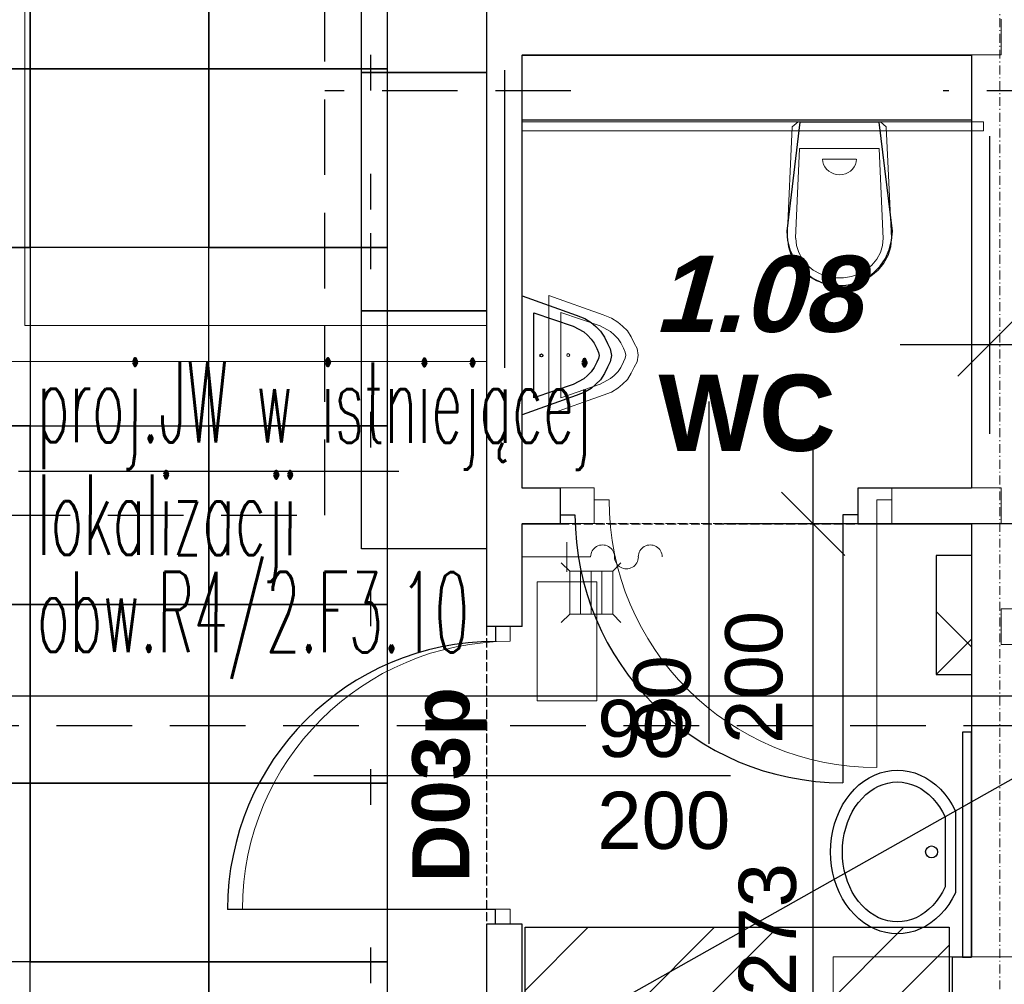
# Model space of a CAD drawing. Header units: millimetres. Extents: x -8642 to 28269, y -6609 to 3701.
# Tile 77 of 256: x 2158 to 2489, y -5205 to -4881. Entities that reach past the tile are written whole.
import ezdxf
from ezdxf.enums import TextEntityAlignment as Align

# ---------------------------------------------------------------- set-up
doc = ezdxf.new("R2010")
doc.units = ezdxf.units.MM
doc.header["$LTSCALE"] = 1000
doc.header["$MEASUREMENT"] = 0
for name, pattern in [('ArchiTECH.PC 1. Line Type', [0.004, 0.003, -0.001]), ('ArchiTECH.PC Solid Line Type', [0]), ('DASHED', [19.05, 12.7, -6.35]), ('rzut 1 pietra$0$ArchiTECH.PC 1. Line Type', [0.004, 0.003, -0.001]), ('rzut 1 pietra$0$ArchiTECH.PC 5. Line Type', [0.0053, 0.003, -0.001, 0.0003, -0.001]), ('rzut 1 pietra$0$ArchiTECH.PC Solid Line Type', [0])]:
    doc.linetypes.add(name, pattern=pattern)
doc.layers.get('0').update_dxf_attribs({"lineweight": 25})
for name, color, linetype, lineweight in [('_Etap_3_opis', 7, 'Continuous', 30), ('_Etap_5_klimatyzator_w starej_lokalizacji', 3, 'Continuous', 30), ('_Etap_5_opis', 7, 'Continuous', 30), ('IS_ARCH', 254, 'Continuous', 18), ('IS_FREON_GAZ', 254, 'DASHED', 30), ('IS_HC_FREON_CIECZ', 254, 'Continuous', 30)]:
    doc.layers.add(name, color=color, linetype=linetype, lineweight=lineweight)
for name, color, linetype in [('IS_WK_KAN_SKROPLINY', 254, 'DASHED'), ('Kalka1', 254, 'Continuous'), ('Kalka102', 254, 'Continuous'), ('Kalka16', 254, 'Continuous'), ('Kalka166', 254, 'Continuous'), ('Kalka4', 254, 'Continuous'), ('Kalka5', 254, 'Continuous'), ('Kalka79', 254, 'Continuous'), ('Nowe posadzki', 254, 'Continuous'), ('Stolarka', 254, 'Continuous'), ('wymiary', 7, 'Continuous')]:
    doc.layers.add(name, color=color, linetype=linetype)
doc.styles.add('ArchiTECHStyle1', font='arial.ttf', dxfattribs={"height": 0.0032})
doc.styles.add('ArchiTECHStyle3', font='arialbd.ttf', dxfattribs={"height": 0.192})
doc.styles.add('ArchiTECHStyle4', font='arialbi.ttf', dxfattribs={"oblique": 5, "height": 0.00256})
doc.styles.add('romans1', font='simplex.shx', dxfattribs={"width": 0.8})

# ---------------------------------------------------------------- blocks, each defined once
blk = doc.blocks.new('jw_FXZQ25A')
blk.add_lwpolyline([(0, 0), (60, 0), (60, 60), (0, 60)], close=True)
at = {"color": 7, "style": 'romans1', "width": 0.35}
blk.add_text('FXZQ25A', height=25, rotation=359.9189, dxfattribs=at).set_placement((1.49, 27.37))

msp = doc.modelspace()

# ---------------------------------------------------------------- linework, layer by layer
at = {"layer": '_Etap_3_opis'}
msp.add_line((1884.81, -5477.8), (2638.25, -5053.67), dxfattribs=at)
at = {"layer": '_Etap_5_opis'}
msp.add_line((2157.44, -5032.83), (2285.32, -5032.83), dxfattribs=at)
at = {"layer": 'IS_ARCH', "linetype": 'rzut 1 pietra$0$ArchiTECH.PC 5. Line Type'}
msp.add_line((2487.47, -3083.97), (2487.16, -6166.26), dxfattribs=at)
at = {"layer": 'IS_ARCH', "linetype": 'rzut 1 pietra$0$ArchiTECH.PC Solid Line Type'}
for p, q in [((2159.66, -4983.98), (2159.66, -4658.88)), ((2314.75, -4658.88), (2314.75, -4983.98)), ((2487.75, -4892.98), (2487.75, -4880.98)), ((2326.75, -4892.98), (2487.75, -4892.98)), ((2326.75, -5038.48), (2326.75, -4892.98)), ((2326.75, -4915.48), (2326.75, -4918.48)), ((2481.75, -4915.48), (2326.75, -4915.48)), ((2419.5, -4915.48), (2417.5, -4917.23)), ((2447.3, -4915.48), (2419.4, -4915.48)), ((2449.1, -4917.23), (2447.1, -4915.48)), ((2481.75, -4918.48), (2481.75, -4915.48)), ((2326.75, -4918.48), (2481.75, -4918.48)), ((2417.5, -4917.23), (2415.8, -4954.53)), ((2450.9, -4954.53), (2449.1, -4917.23)), ((2418.6, -4954.53), (2419.9, -4924.47)), ((2446.7, -4924.47), (2419.9, -4924.47)), ((2448, -4954.81), (2446.7, -4924.47)), ((2439, -4928.04), (2427.7, -4928.04)), ((2427.7, -4928.04), (2427.79, -4928.95)), ((2427.79, -4928.95), (2428.05, -4929.83)), ((2438.76, -4929.83), (2439.02, -4928.95)), ((2439.02, -4928.95), (2439.1, -4928.04)), ((2428.05, -4929.83), (2428.47, -4930.65)), ((2428.47, -4930.65), (2429.04, -4931.4)), ((2429.04, -4931.4), (2429.74, -4932.04)), ((2429.74, -4932.04), (2430.55, -4932.57)), ((2430.55, -4932.57), (2431.45, -4932.95)), ((2431.45, -4932.95), (2432.41, -4933.19)), ((2434.39, -4933.19), (2435.35, -4932.95)), ((2435.35, -4932.95), (2436.25, -4932.57)), ((2436.25, -4932.57), (2437.07, -4932.04)), ((2437.07, -4932.04), (2437.77, -4931.4)), ((2437.77, -4931.4), (2438.34, -4930.65)), ((2438.34, -4930.65), (2438.76, -4929.83)), ((2432.41, -4933.19), (2433.4, -4933.27)), ((2433.4, -4933.27), (2434.39, -4933.19)), ((2415.9, -4954.58), (2416.21, -4957.52)), ((2418.7, -4954.58), (2418.96, -4957.05)), ((2447.85, -4957.04), (2448.1, -4954.57)), ((2450.6, -4957.52), (2450.9, -4954.58)), ((2416.21, -4957.52), (2417.1, -4960.36)), ((2418.96, -4957.05), (2419.71, -4959.43)), ((2419.71, -4959.43), (2420.92, -4961.65)), ((2445.89, -4961.65), (2447.1, -4959.43)), ((2447.1, -4959.43), (2447.85, -4957.04)), ((2449.71, -4960.36), (2450.6, -4957.52)), ((2417.1, -4960.36), (2418.54, -4963)), ((2420.92, -4961.65), (2422.56, -4963.63)), ((2444.25, -4963.63), (2445.89, -4961.65)), ((2448.27, -4963), (2449.71, -4960.36)), ((2418.54, -4963), (2420.49, -4965.36)), ((2420.49, -4965.36), (2422.87, -4967.35)), ((2422.56, -4963.63), (2424.56, -4965.3)), ((2424.56, -4965.3), (2426.87, -4966.6)), ((2439.95, -4966.6), (2442.25, -4965.29)), ((2442.25, -4965.29), (2444.25, -4963.63)), ((2443.93, -4967.35), (2446.32, -4965.36)), ((2446.32, -4965.36), (2448.27, -4963)), ((2422.87, -4967.35), (2425.62, -4968.9)), ((2425.62, -4968.9), (2428.62, -4969.96)), ((2426.87, -4966.6), (2429.39, -4967.5)), ((2429.39, -4967.5), (2432.05, -4967.95)), ((2432.05, -4967.95), (2434.76, -4967.95)), ((2434.76, -4967.95), (2437.42, -4967.5)), ((2437.42, -4967.5), (2439.95, -4966.6)), ((2438.18, -4969.96), (2441.19, -4968.9)), ((2441.19, -4968.9), (2443.93, -4967.35)), ((2428.62, -4969.96), (2431.79, -4970.51)), ((2431.79, -4970.51), (2435.02, -4970.51)), ((2435.02, -4970.51), (2438.18, -4969.96)), ((2335.75, -4973.89), (2353.93, -4980.39)), ((2335.75, -5013.89), (2335.75, -4973.89)), ((2335.75, -4973.89), (2335.75, -4973.89)), ((2339.69, -4979.59), (2352.92, -4984.09)), ((2339.69, -5008.19), (2339.69, -4979.59)), ((2339.69, -4979.59), (2339.69, -4979.59)), ((2353.93, -4980.39), (2356.76, -4981.49)), ((2356.76, -4981.49), (2358.88, -4982.79)), ((2314.75, -4983.98), (2159.66, -4983.98)), ((2352.92, -4984.09), (2356.45, -4985.99)), ((2356.45, -4985.99), (2357.67, -4987.09)), ((2358.88, -4982.79), (2360.49, -4984.19)), ((2360.49, -4984.19), (2362.11, -4985.69)), ((2362.11, -4985.69), (2363.42, -4987.79)), ((2357.67, -4987.09), (2358.98, -4988.39)), ((2358.98, -4988.39), (2359.89, -4989.79)), ((2363.42, -4987.79), (2364.43, -4989.89)), ((2359.89, -4989.79), (2360.8, -4991.59)), ((2360.8, -4991.59), (2361.4, -4992.89)), ((2364.43, -4989.89), (2365.34, -4991.69)), ((2365.34, -4991.69), (2365.75, -4993.89)), ((2361.4, -4994.89), (2360.8, -4996.19)), ((2361.4, -4992.89), (2361.6, -4993.89)), ((2361.6, -4993.89), (2361.4, -4994.89)), ((2365.75, -4993.89), (2365.34, -4996.09)), ((2147.66, -4995.98), (2314.75, -4995.98)), ((2314.75, -4995.98), (2314.75, -5085.04)), ((2359.89, -4997.99), (2358.98, -4999.39)), ((2360.8, -4996.19), (2359.89, -4997.99)), ((2364.43, -4997.89), (2363.42, -4999.99)), ((2365.34, -4996.09), (2364.43, -4997.89)), ((2356.45, -5001.79), (2352.92, -5003.69)), ((2357.67, -5000.69), (2356.45, -5001.79)), ((2358.98, -4999.39), (2357.67, -5000.69)), ((2362.11, -5002.09), (2360.49, -5003.59)), ((2363.42, -4999.99), (2362.11, -5002.09)), ((2352.92, -5003.69), (2339.69, -5008.19)), ((2358.88, -5004.99), (2356.76, -5006.29)), ((2360.49, -5003.59), (2358.88, -5004.99)), ((2353.93, -5007.39), (2335.75, -5013.89)), ((2356.76, -5006.29), (2353.93, -5007.39)), ((2350.94, -5038.48), (2326.75, -5038.48)), ((2350.94, -5038.48), (2350.94, -5042.48)), ((2487.75, -5038.48), (2450.94, -5038.48)), ((2450.94, -5038.48), (2450.94, -5042.48)), ((2487.75, -5050.48), (2487.75, -5038.48)), ((2350.94, -5042.48), (2350.94, -5050.48)), ((2350.94, -5042.48), (2355.94, -5042.48)), ((2445.94, -5042.48), (2445.94, -5132.48)), ((2450.94, -5042.48), (2445.94, -5042.48)), ((2450.94, -5042.48), (2450.94, -5050.48)), ((2326.75, -5050.48), (2350.94, -5050.48)), ((2326.75, -5085.04), (2326.75, -5050.48)), ((2450.94, -5050.48), (2487.75, -5050.48)), ((2341.75, -5066.69), (2341.75, -5056.69)), ((2326.75, -5061.69), (2349.75, -5061.69)), ((2342.72, -5066.43), (2339.9, -5063.69)), ((2357.17, -5066.43), (2359.9, -5063.69)), ((2342.72, -5066.43), (2357.17, -5066.43)), ((2342.72, -5080.88), (2342.72, -5066.43)), ((2346.33, -5080.88), (2346.33, -5066.43)), ((2349.94, -5080.88), (2349.94, -5066.43)), ((2353.56, -5080.88), (2353.56, -5066.43)), ((2357.17, -5066.43), (2357.17, -5080.88)), ((2357.17, -5080.88), (2357.17, -5066.43)), ((2351.78, -5070.03), (2331.78, -5070.03)), ((2331.78, -5070.03), (2331.78, -5110.03)), ((2331.78, -5070.03), (2331.78, -5110.03)), ((2331.78, -5070.03), (2351.78, -5070.03)), ((2351.78, -5110.03), (2351.78, -5070.03)), ((2351.78, -5070.03), (2351.78, -5110.03)), ((2342.72, -5080.88), (2339.9, -5083.69)), ((2357.17, -5080.88), (2342.72, -5080.88)), ((2357.17, -5080.88), (2359.9, -5083.69)), ((2703.9, -5079.11), (2487.75, -5079.11)), ((2487.75, -5079.11), (2487.75, -5091.11)), ((2322.75, -5085.04), (2314.75, -5085.04)), ((2326.75, -5085.04), (2322.75, -5085.04)), ((2322.75, -5085.04), (2322.75, -5090.04)), ((2487.75, -5091.11), (2648.33, -5091.11)), ((2331.78, -5110.03), (2351.78, -5110.03)), ((2331.78, -5110.03), (2331.78, -5110.03)), ((2331.78, -5110.03), (2351.78, -5110.03)), ((2322.75, -5180.04), (2232.75, -5180.04)), ((2322.75, -5185.04), (2322.75, -5180.04)), ((2314.75, -5185.04), (2314.75, -5322.58)), ((2322.75, -5185.04), (2314.75, -5185.04)), ((2326.75, -5185.04), (2322.75, -5185.04)), ((2326.75, -5322.58), (2326.75, -5185.04)), ((2648.33, -5196.11), (2431.27, -5196.11)), ((2431.27, -5196.11), (2431.27, -5208.11))]:
    msp.add_line(p, q, dxfattribs=at)
at = {"layer": 'IS_ARCH', "linetype": 'rzut 1 pietra$0$ArchiTECH.PC 1. Line Type'}
for p, q in [((2350.94, -5050.48), (2450.94, -5050.48)), ((2314.75, -5085.04), (2314.75, -5185.04))]:
    msp.add_line(p, q, dxfattribs=at)
at = {"layer": 'IS_ARCH', "linetype": 'rzut 1 pietra$0$ArchiTECH.PC Solid Line Type'}
msp.add_circle((2342.21, -4993.89), 0.5, dxfattribs=at)
for centre, radius, start, end in [((2445.94, -5042.48), 90, 180, 270), ((2353.75, -5061.67), 4.01, 359.7735, 180.2265), ((2369.78, -5061.67), 4.01, 359.7735, 180.2265), ((2361.77, -5061.7), 4.01, 179.7735, 0.2265), ((2322.75, -5180.04), 90, 90, 180)]:
    msp.add_arc(centre, radius, start, end, dxfattribs=at)
at = {"layer": 'IS_FREON_GAZ', "ltscale": 0.002}
msp.add_lwpolyline([(3005.01, -4737.61), (2957.68, -4737.61), (2957.68, -5118.49), (1371, -5118.49), (1371, -5137.7)], dxfattribs=at)
at = {"layer": 'IS_HC_FREON_CIECZ', "ltscale": 0.002}
msp.add_lwpolyline([(3005.01, -4727.61), (2947.68, -4727.61), (2947.68, -5108.49), (1361, -5108.49), (1361, -5137.7)], dxfattribs=at)
at = {"layer": 'IS_WK_KAN_SKROPLINY', "lineweight": 30, "ltscale": 0.002}
for points in [[(2149.41, -5077.7), (2149.41, -5047.65), (2260.38, -5047.65), (2260.38, -4737.61)], [(2343.14, -4905.08), (2260.38, -4905.08)], [(2638.25, -5075.08), (2508.25, -5075.08), (2508.25, -4905.08), (2468.25, -4905.08)]]:
    msp.add_lwpolyline(points, dxfattribs=at)
at = {"layer": 'Kalka1', "color": 252, "linetype": 'ArchiTECH.PC Solid Line Type', "true_color": 0x858585}
for p, q in [((2272.75, -4898.96), (2272.75, -4818.96)), ((2314.75, -4818.96), (2314.75, -4898.96)), ((2275.75, -4892.96), (2275.75, -4904.96)), ((2314.75, -4898.96), (2272.75, -4898.96)), ((2272.75, -4978.96), (2272.75, -4898.96)), ((2272.75, -4898.96), (2314.75, -4898.96)), ((2314.75, -4898.96), (2314.75, -4978.96)), ((2326.75, -4914.87), (2477.76, -4914.87)), ((2275.75, -4932.96), (2275.75, -4944.96)), ((2275.75, -4952.96), (2275.75, -4964.96)), ((2314.75, -4978.96), (2272.75, -4978.96)), ((2272.75, -5058.96), (2272.75, -4978.96)), ((2272.75, -4978.96), (2314.75, -4978.96)), ((2314.75, -4978.96), (2314.75, -5058.96)), ((2275.75, -5012.96), (2275.75, -5024.96)), ((2275.75, -5012.96), (2275.75, -5024.96)), ((2314.75, -5058.96), (2272.75, -5058.96)), ((2275.75, -5072.96), (2275.75, -5084.96)), ((2275.75, -5132.96), (2275.75, -5144.96)), ((2275.75, -5192.96), (2275.75, -5204.96))]:
    msp.add_line(p, q, dxfattribs=at)
for points in [[(2101.42, -4837.7), (2161.42, -4837.7), (2161.42, -4897.7), (2101.42, -4897.7)], [(2161.42, -4837.7), (2221.42, -4837.7), (2221.42, -4897.7), (2161.42, -4897.7)], [(2221.42, -4837.7), (2281.42, -4837.7), (2281.42, -4897.7), (2221.42, -4897.7)], [(2101.42, -4897.7), (2161.42, -4897.7), (2161.42, -4957.7), (2101.42, -4957.7)], [(2161.42, -4897.7), (2221.42, -4897.7), (2221.42, -4957.7), (2161.42, -4957.7)], [(2221.42, -4897.7), (2281.42, -4897.7), (2281.42, -4957.7), (2221.42, -4957.7)], [(2101.42, -4957.7), (2161.42, -4957.7), (2161.42, -5017.7), (2101.42, -5017.7)], [(2221.42, -4957.7), (2281.42, -4957.7), (2281.42, -5017.7), (2221.42, -5017.7)], [(2101.42, -5017.7), (2161.42, -5017.7), (2161.42, -5077.7), (2101.42, -5077.7)], [(2161.42, -5017.7), (2221.42, -5017.7), (2221.42, -5077.7), (2161.42, -5077.7)], [(2221.42, -5017.7), (2281.42, -5017.7), (2281.42, -5077.7), (2221.42, -5077.7)], [(2101.42, -5077.7), (2161.42, -5077.7), (2161.42, -5137.7), (2101.42, -5137.7)], [(2161.42, -5077.7), (2221.42, -5077.7), (2221.42, -5137.7), (2161.42, -5137.7)], [(2221.42, -5077.7), (2281.42, -5077.7), (2281.42, -5137.7), (2221.42, -5137.7)], [(2101.42, -5137.7), (2161.42, -5137.7), (2161.42, -5197.7), (2101.42, -5197.7)], [(2161.42, -5137.7), (2221.42, -5137.7), (2221.42, -5197.7), (2161.42, -5197.7)], [(2221.42, -5137.7), (2281.42, -5137.7), (2281.42, -5197.7), (2221.42, -5197.7)], [(2161.42, -5197.7), (2221.42, -5197.7), (2221.42, -5257.7), (2161.42, -5257.7)], [(2221.42, -5197.7), (2281.42, -5197.7), (2281.42, -5257.7), (2221.42, -5257.7)]]:
    msp.add_lwpolyline(points, close=True, dxfattribs=at)
at = {"layer": 'Kalka102', "color": 252, "linetype": 'ArchiTECH.PC Solid Line Type', "true_color": 0x858585}
for p, q in [((2348.96, -5186.12), (2327.75, -5207.33)), ((2391.39, -5186.12), (2327.75, -5249.76)), ((2412.6, -5186.12), (2327.75, -5270.97)), ((2455.03, -5186.12), (2327.75, -5313.4)), ((2327.75, -5186.12), (2470.25, -5186.12)), ((2327.75, -5322.19), (2327.75, -5186.12)), ((2470.25, -5186.12), (2470.25, -5322.19)), ((2470.25, -5192.11), (2340.17, -5322.19))]:
    msp.add_line(p, q, dxfattribs=at)
at = {"layer": 'Kalka16', "color": 252, "linetype": 'ArchiTECH.PC Solid Line Type', "true_color": 0x858585}
for p, q in [((2420.09, -4915.57), (2415.65, -4952.23)), ((2446.72, -4915.57), (2420.09, -4915.57)), ((2451.15, -4952.23), (2446.72, -4915.57)), ((2415.65, -4952.23), (2415.92, -4955.42)), ((2450.88, -4955.42), (2451.15, -4952.23)), ((2415.92, -4955.42), (2416.72, -4958.5)), ((2450.08, -4958.5), (2450.88, -4955.42)), ((2416.72, -4958.5), (2418.03, -4961.4)), ((2448.78, -4961.4), (2450.08, -4958.5)), ((2418.03, -4961.4), (2419.81, -4964.02)), ((2447, -4964.02), (2448.78, -4961.4)), ((2419.81, -4964.02), (2421.99, -4966.28)), ((2444.81, -4966.28), (2447, -4964.02)), ((2421.99, -4966.28), (2424.53, -4968.11)), ((2424.53, -4968.11), (2427.33, -4969.46)), ((2427.33, -4969.46), (2430.32, -4970.29)), ((2436.49, -4970.29), (2439.47, -4969.46)), ((2439.47, -4969.46), (2442.28, -4968.11)), ((2442.28, -4968.11), (2444.81, -4966.28)), ((2430.32, -4970.29), (2433.4, -4970.57)), ((2433.4, -4970.57), (2436.49, -4970.29)), ((2326.75, -4973.98), (2344.93, -4980.48)), ((2326.75, -5013.98), (2326.75, -4973.98)), ((2330.69, -4979.68), (2343.92, -4984.18)), ((2330.69, -5008.28), (2330.69, -4979.68)), ((2344.93, -4980.48), (2347.76, -4981.58)), ((2347.76, -4981.58), (2349.88, -4982.88)), ((2343.92, -4984.18), (2347.45, -4986.08)), ((2349.88, -4982.88), (2351.49, -4984.28)), ((2351.49, -4984.28), (2353.11, -4985.78)), ((2353.11, -4985.78), (2354.42, -4987.88)), ((2347.45, -4986.08), (2348.67, -4987.18)), ((2348.67, -4987.18), (2349.98, -4988.48)), ((2349.98, -4988.48), (2350.89, -4989.88)), ((2354.42, -4987.88), (2355.43, -4989.98)), ((2350.89, -4989.88), (2351.8, -4991.68)), ((2351.8, -4991.68), (2352.4, -4992.98)), ((2355.43, -4989.98), (2356.34, -4991.78)), ((2356.34, -4991.78), (2356.75, -4993.98)), ((2352.4, -4994.98), (2351.8, -4996.28)), ((2352.4, -4992.98), (2352.6, -4993.98)), ((2352.6, -4993.98), (2352.4, -4994.98)), ((2356.75, -4993.98), (2356.34, -4996.18)), ((2350.89, -4998.08), (2349.98, -4999.48)), ((2351.8, -4996.28), (2350.89, -4998.08)), ((2355.43, -4997.98), (2354.42, -5000.08)), ((2356.34, -4996.18), (2355.43, -4997.98)), ((2347.45, -5001.88), (2343.92, -5003.78)), ((2348.67, -5000.78), (2347.45, -5001.88)), ((2349.98, -4999.48), (2348.67, -5000.78)), ((2353.11, -5002.18), (2351.49, -5003.68)), ((2354.42, -5000.08), (2353.11, -5002.18)), ((2343.92, -5003.78), (2330.69, -5008.28)), ((2349.88, -5005.08), (2347.76, -5006.38)), ((2351.49, -5003.68), (2349.88, -5005.08)), ((2344.93, -5007.48), (2326.75, -5013.98)), ((2347.76, -5006.38), (2344.93, -5007.48)), ((2445.13, -5134.98), (2447.01, -5134.26)), ((2447.01, -5134.26), (2448.92, -5133.74)), ((2448.92, -5133.74), (2450.87, -5133.43)), ((2450.87, -5133.43), (2452.83, -5133.32)), ((2452.83, -5133.32), (2454.79, -5133.43)), ((2454.79, -5133.43), (2456.74, -5133.74)), ((2456.74, -5133.74), (2458.65, -5134.26)), ((2458.65, -5134.26), (2460.53, -5134.98)), ((2439.92, -5138.3), (2441.58, -5137.01)), ((2441.58, -5137.01), (2443.32, -5135.9)), ((2443.32, -5135.9), (2445.13, -5134.98)), ((2446.5, -5138.74), (2448.04, -5138.13)), ((2448.04, -5138.13), (2449.62, -5137.68)), ((2449.62, -5137.68), (2451.22, -5137.41)), ((2451.22, -5137.41), (2452.83, -5137.32)), ((2452.83, -5137.32), (2454.44, -5137.41)), ((2454.44, -5137.41), (2456.04, -5137.68)), ((2456.04, -5137.68), (2457.62, -5138.13)), ((2457.62, -5138.13), (2459.16, -5138.74)), ((2460.53, -5134.98), (2462.34, -5135.9)), ((2462.34, -5135.9), (2464.08, -5137.01)), ((2464.08, -5137.01), (2465.74, -5138.3)), ((2435.59, -5143.15), (2436.92, -5141.38)), ((2436.92, -5141.38), (2438.37, -5139.76)), ((2438.37, -5139.76), (2439.92, -5138.3)), ((2442.22, -5141.57), (2443.58, -5140.47)), ((2443.58, -5140.47), (2445.01, -5139.53)), ((2445.01, -5139.53), (2446.5, -5138.74)), ((2459.16, -5138.74), (2460.65, -5139.53)), ((2460.65, -5139.53), (2462.08, -5140.47)), ((2462.08, -5140.47), (2463.44, -5141.57)), ((2465.74, -5138.3), (2467.29, -5139.76)), ((2467.29, -5139.76), (2468.74, -5141.38)), ((2468.74, -5141.38), (2470.07, -5143.15)), ((2434.4, -5145.05), (2435.59, -5143.15)), ((2438.66, -5145.72), (2439.75, -5144.21)), ((2439.75, -5144.21), (2440.94, -5142.82)), ((2440.94, -5142.82), (2442.22, -5141.57)), ((2463.44, -5141.57), (2464.72, -5142.82)), ((2464.72, -5142.82), (2465.91, -5144.21)), ((2465.91, -5144.21), (2467, -5145.72)), ((2470.07, -5143.15), (2471.26, -5145.05)), ((2432.44, -5149.2), (2433.34, -5147.07)), ((2433.34, -5147.07), (2434.4, -5145.05)), ((2436.81, -5149.07), (2437.68, -5147.35)), ((2437.68, -5147.35), (2438.66, -5145.72)), ((2467, -5145.72), (2467.98, -5147.35)), ((2467.98, -5147.35), (2468.85, -5149.07)), ((2471.26, -5145.05), (2472.32, -5147.07)), ((2472.32, -5147.07), (2472.32, -5174.57)), ((2431.1, -5153.71), (2431.69, -5151.42)), ((2431.69, -5151.42), (2432.44, -5149.2)), ((2435.45, -5152.79), (2436.06, -5150.89)), ((2436.06, -5150.89), (2436.81, -5149.07)), ((2468.85, -5149.07), (2468.85, -5172.57)), ((2430.67, -5156.05), (2431.1, -5153.71)), ((2434.61, -5156.74), (2434.96, -5154.74)), ((2434.96, -5154.74), (2435.45, -5152.79)), ((2430.42, -5158.43), (2430.67, -5156.05)), ((2434.4, -5158.78), (2434.61, -5156.74)), ((2430.33, -5160.82), (2430.42, -5158.43)), ((2430.42, -5163.22), (2430.33, -5160.82)), ((2434.33, -5160.82), (2434.4, -5158.78)), ((2434.4, -5162.87), (2434.33, -5160.82)), ((2430.67, -5165.6), (2430.42, -5163.22)), ((2434.61, -5164.91), (2434.4, -5162.87)), ((2431.1, -5167.94), (2430.67, -5165.6)), ((2431.69, -5170.23), (2431.1, -5167.94)), ((2434.96, -5166.91), (2434.61, -5164.91)), ((2435.45, -5168.86), (2434.96, -5166.91)), ((2432.44, -5172.45), (2431.69, -5170.23)), ((2436.06, -5170.76), (2435.45, -5168.86)), ((2436.81, -5172.57), (2436.06, -5170.76)), ((2433.34, -5174.57), (2432.44, -5172.45)), ((2434.4, -5176.6), (2433.34, -5174.57)), ((2437.68, -5174.3), (2436.81, -5172.57)), ((2438.66, -5175.93), (2437.68, -5174.3)), ((2467.98, -5174.3), (2467, -5175.93)), ((2468.85, -5172.57), (2467.98, -5174.3)), ((2472.32, -5174.57), (2471.26, -5176.6)), ((2435.59, -5178.5), (2434.4, -5176.6)), ((2439.75, -5177.44), (2438.66, -5175.93)), ((2440.94, -5178.83), (2439.75, -5177.44)), ((2465.91, -5177.44), (2464.72, -5178.83)), ((2467, -5175.93), (2465.91, -5177.44)), ((2471.26, -5176.6), (2470.07, -5178.5)), ((2436.92, -5180.27), (2435.59, -5178.5)), ((2438.37, -5181.89), (2436.92, -5180.27)), ((2442.22, -5180.07), (2440.94, -5178.83)), ((2443.58, -5181.18), (2442.22, -5180.07)), ((2445.01, -5182.12), (2443.58, -5181.18)), ((2462.08, -5181.18), (2460.65, -5182.12)), ((2463.44, -5180.07), (2462.08, -5181.18)), ((2464.72, -5178.83), (2463.44, -5180.07)), ((2468.74, -5180.27), (2467.29, -5181.89)), ((2470.07, -5178.5), (2468.74, -5180.27)), ((2439.92, -5183.35), (2438.37, -5181.89)), ((2441.58, -5184.64), (2439.92, -5183.35)), ((2446.5, -5182.91), (2445.01, -5182.12)), ((2448.04, -5183.52), (2446.5, -5182.91)), ((2449.62, -5183.97), (2448.04, -5183.52)), ((2451.22, -5184.24), (2449.62, -5183.97)), ((2452.83, -5184.32), (2451.22, -5184.24)), ((2454.44, -5184.24), (2452.83, -5184.32)), ((2456.04, -5183.97), (2454.44, -5184.24)), ((2457.62, -5183.52), (2456.04, -5183.97)), ((2459.16, -5182.91), (2457.62, -5183.52)), ((2460.65, -5182.12), (2459.16, -5182.91)), ((2465.74, -5183.35), (2464.08, -5184.64)), ((2467.29, -5181.89), (2465.74, -5183.35)), ((2443.32, -5185.75), (2441.58, -5184.64)), ((2445.13, -5186.67), (2443.32, -5185.75)), ((2447.01, -5187.39), (2445.13, -5186.67)), ((2448.92, -5187.91), (2447.01, -5187.39)), ((2458.65, -5187.39), (2456.74, -5187.91)), ((2460.53, -5186.67), (2458.65, -5187.39)), ((2462.34, -5185.75), (2460.53, -5186.67)), ((2464.08, -5184.64), (2462.34, -5185.75)), ((2450.87, -5188.22), (2448.92, -5187.91)), ((2452.83, -5188.32), (2450.87, -5188.22)), ((2454.79, -5188.22), (2452.83, -5188.32)), ((2456.74, -5187.91), (2454.79, -5188.22))]:
    msp.add_line(p, q, dxfattribs=at)
for centre, radius in [((2333.21, -4993.98), 0.5), ((2464.32, -5160.82), 2)]:
    msp.add_circle(centre, radius, dxfattribs=at)
at = {"layer": 'Kalka166', "color": 252, "linetype": 'ArchiTECH.PC Solid Line Type', "true_color": 0x858585}
for p, q in [((2477.82, -5061.2), (2465.82, -5061.2)), ((2465.82, -5061.2), (2465.82, -5101.2)), ((2477.82, -5101.2), (2477.82, -5061.2)), ((2465.82, -5079.99), (2477.82, -5091.99)), ((2477.82, -5089.2), (2465.82, -5101.2)), ((2465.82, -5101.2), (2465.82, -5101.2)), ((2465.82, -5101.2), (2477.82, -5101.2))]:
    msp.add_line(p, q, dxfattribs=at)
at = {"layer": 'Kalka79', "color": 252, "linetype": 'ArchiTECH.PC Solid Line Type', "true_color": 0x858585}
for p, q in [((2314.75, -4658.96), (2314.75, -5085.12)), ((2326.75, -5038.57), (2326.75, -4893.07)), ((2326.75, -4893.07), (2477.76, -4893.07)), ((2477.76, -4893.07), (2477.76, -5038.57)), ((2389.49, -5009.51), (2389.49, -5124.54)), ((2339.49, -5038.57), (2326.75, -5038.57)), ((2339.49, -5038.57), (2339.49, -5042.57)), ((2477.76, -5038.57), (2439.49, -5038.57)), ((2439.49, -5038.57), (2439.49, -5042.57)), ((2339.49, -5042.57), (2339.49, -5050.57)), ((2439.49, -5042.57), (2439.49, -5050.57)), ((2339.49, -5047.57), (2344.49, -5047.57)), ((2434.49, -5047.57), (2434.49, -5137.57)), ((2439.49, -5047.57), (2434.49, -5047.57)), ((2326.75, -5085.12), (2326.75, -5050.57)), ((2326.75, -5050.57), (2339.49, -5050.57)), ((2439.49, -5050.57), (2477.76, -5050.57)), ((2477.76, -5050.57), (2477.76, -5196.19)), ((2322.75, -5085.12), (2314.75, -5085.12)), ((2317.75, -5085.12), (2317.75, -5090.12)), ((2326.75, -5085.12), (2322.75, -5085.12)), ((2477.76, -5120.59), (2474.76, -5120.59)), ((2474.76, -5120.59), (2474.76, -5196.19)), ((2477.76, -5196.19), (2477.76, -5120.59)), ((2256.75, -5135.12), (2396.75, -5135.12)), ((2317.75, -5180.12), (2227.75, -5180.12)), ((2317.75, -5185.12), (2317.75, -5180.12)), ((2314.75, -5185.12), (2314.75, -5322.66)), ((2322.75, -5185.12), (2314.75, -5185.12)), ((2326.75, -5185.12), (2322.75, -5185.12)), ((2326.75, -5322.66), (2326.75, -5185.12)), ((2471.18, -5196.19), (2471.18, -5247.51)), ((2477.76, -5196.19), (2471.18, -5196.19)), ((2474.76, -5196.19), (2477.76, -5196.19))]:
    msp.add_line(p, q, dxfattribs=at)
at = {"layer": 'Kalka79', "color": 252, "linetype": 'ArchiTECH.PC 1. Line Type', "true_color": 0x858585}
for p, q in [((2339.49, -5050.57), (2439.49, -5050.57)), ((2314.75, -5085.12), (2314.75, -5185.12))]:
    msp.add_line(p, q, dxfattribs=at)
at = {"layer": 'Kalka79', "color": 252, "linetype": 'ArchiTECH.PC Solid Line Type', "true_color": 0x858585}
for centre, start, end in [((2434.49, -5047.57), 180, 270), ((2317.75, -5180.12), 90, 180)]:
    msp.add_arc(centre, 90, start, end, dxfattribs=at)
at = {"layer": 'Nowe posadzki', "color": 252, "linetype": 'ArchiTECH.PC Solid Line Type', "true_color": 0x858585}
for p, q in [((2314.75, -4658.96), (2314.75, -4891.81)), ((2314.75, -4891.81), (2314.75, -4996.07))]:
    msp.add_line(p, q, dxfattribs=at)
at = {"layer": 'wymiary', "color": 252, "linetype": 'ArchiTECH.PC Solid Line Type', "true_color": 0x858585}
for p, q in [((2320.75, -4898.17), (2320.75, -4998.17)), ((2483.76, -4920.31), (2483.76, -5020.31)), ((2494.37, -4979.7), (2473.15, -5000.91)), ((2453.76, -4990.31), (2863.46, -4990.31)), ((2424.5, -5353.19), (2424.5, -5020.57)), ((2413.89, -5039.96), (2435.11, -5061.17)), ((2494.5, -5050.57), (2394.5, -5050.57))]:
    msp.add_line(p, q, dxfattribs=at)

# ---------------------------------------------------------------- block references
at = {"layer": '_Etap_5_klimatyzator_w starej_lokalizacji'}
msp.add_blockref('jw_FXZQ25A', (2101.42, -5137.7), dxfattribs=at)

# ---------------------------------------------------------------- texts
at = {"layer": '_Etap_5_opis', "style": 'romans1', "width": 0.5}
for s, p in [('proj.JW w istniejącej', (2163.66, -5023.16)), ('lokalizacji', (2163.66, -5060.99)), ('obw.R4/2.F3.10', (2163.66, -5093.6))]:
    msp.add_text(s, height=27, rotation=359.9189, dxfattribs=at).set_placement(p)
at = {"layer": 'Kalka4', "color": 252, "true_color": 0x858585, "style": 'ArchiTECHStyle4', "oblique": 5}
msp.add_text('1.08', height=25.6, dxfattribs=at).set_placement((2372.55, -4993.76), align=Align.BOTTOM_LEFT)
at = {"layer": 'Kalka5', "color": 252, "true_color": 0x858585, "style": 'ArchiTECHStyle3'}
msp.add_text('WC', height=25.6, dxfattribs=at).set_placement((2372.55, -5033.76), align=Align.BOTTOM_LEFT)
at = {"layer": 'Kalka79', "color": 252, "true_color": 0x858585, "style": 'ArchiTECHStyle1'}
for s, p in [('200', (2419.93, -5124.54)), ('90', (2389.05, -5124.54))]:
    msp.add_text(s, height=19.2, rotation=90, dxfattribs=at).set_placement(p, align=Align.BOTTOM_LEFT)
for s, p in [('90', (2351.94, -5134.68)), ('200', (2351.94, -5165.56))]:
    msp.add_text(s, height=19.2, dxfattribs=at).set_placement(p, align=Align.BOTTOM_LEFT)
at = {"layer": 'Stolarka', "color": 252, "true_color": 0x858585, "style": 'ArchiTECHStyle3'}
msp.add_text('D03p', height=19.2, rotation=90, dxfattribs=at).set_placement((2314.75, -5170.99), align=Align.BOTTOM_LEFT)
at = {"layer": 'wymiary', "color": 252, "true_color": 0x858585, "style": 'ArchiTECHStyle1'}
msp.add_text('273', height=19.2, rotation=90, dxfattribs=at).set_placement((2424.5, -5209.28), align=Align.BOTTOM_LEFT)

doc.saveas('drawing.dxf')
